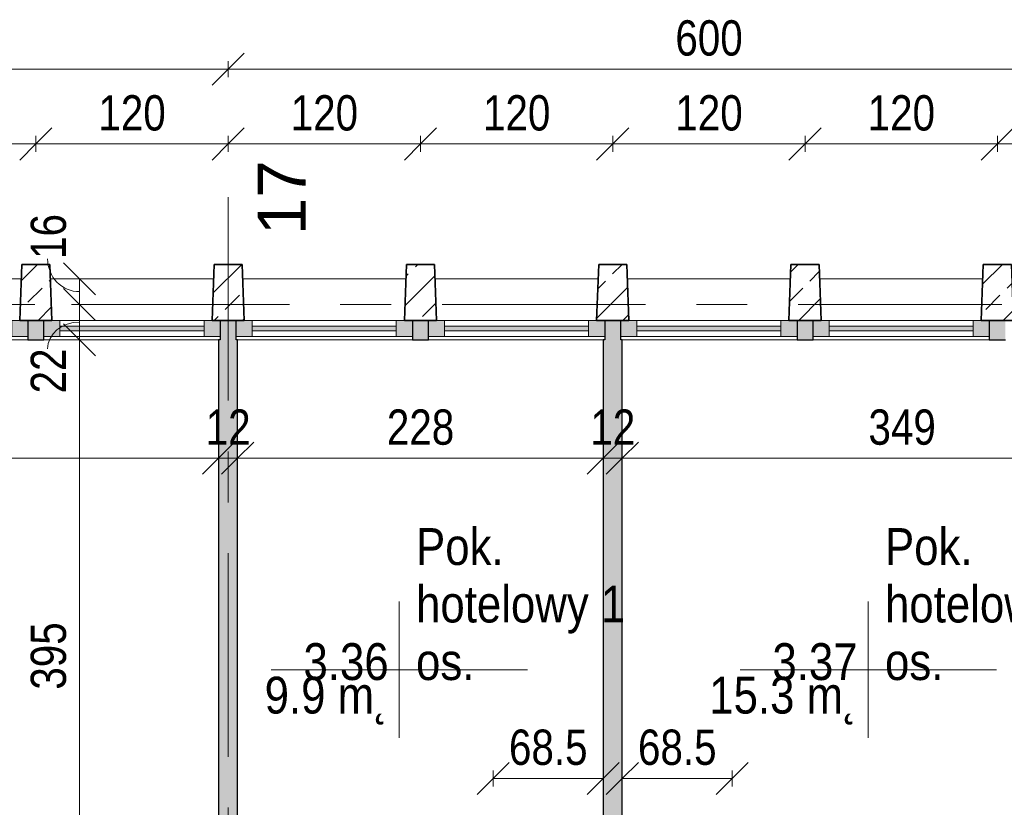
# Model space of a CAD drawing. Header units: centimetres. Extents: x -1737 to 22393, y -8842 to 3760.
# Tile 25 of 44: x -156 to 459, y 3220 to 3711. Entities that reach past the tile are written whole.
import ezdxf

# ---------------------------------------------------------------- set-up
doc = ezdxf.new("R2010")
doc.units = ezdxf.units.CM
doc.linetypes.add('Oś', pattern=[222.25, 127, -31.75, 31.75, -31.75])
for name, color, linetype, lineweight in [('A-ANNO-DIMS', 211, 'Continuous', 13), ('A-ANNO-DIMS-100', 211, 'Continuous', 13), ('A-AREA-IDEN', 2, 'Continuous', 13), ('A-GLAZ-CURT', 52, 'Continuous', 9), ('A-GLAZ-CWMG', 51, 'Continuous', 9), ('A-WALL', 113, 'Continuous', 13), ('S-COLS', 52, 'Continuous', 9), ('S-GRID', 1, 'Continuous', 13), ('S-GRID-IDEN', 1, 'Continuous', 13)]:
    doc.layers.add(name, color=color, linetype=linetype, lineweight=lineweight)
doc.styles.add('Arial Narrow_1', font='ARIALN.TTF', dxfattribs={"height": 22})
doc.styles.add('Arial_1', font='arial.ttf', dxfattribs={"height": 30})
doc.styles.add('Arial_3', font='arial.ttf', dxfattribs={"width": 0.85, "height": 23})
doc.dimstyles.new('Diagonal_1_100__0_1_', dxfattribs={"dimscale": 30.48, "dimtxt": 22.515481, "dimasz": 0.656168, "dimexe": 0.164042, "dimexo": 0.0625, "dimgap": 0.065617, "dimtad": 1, "dimdec": 1, "dimrnd": 0.1, "dimdsep": 46, "dimtxsty": 'Arial Narrow_1', "dimblk1": 'OBLIQUE', "dimblk2": 'OBLIQUE', "dimsah": 1, "dimcen": 0.09, "dimazin": 0, "dimtfac": 1, "dimtdec": 4, "dimtix": 1, "dimtmove": 0, "dimatfit": 3, "dimfxl": 0.164042, "dimfxlon": 1, "dimtvp": 1, "dimtolj": 1, "dimtzin": 0, "dimarcsym": 2})
doc.dimstyles.new('Diagonal_1_100__0_1__1', dxfattribs={"dimscale": 30.48, "dimtxt": 22.515481, "dimasz": 0.656168, "dimexe": 0.164042, "dimexo": 0.0625, "dimgap": 0.065617, "dimtad": 1, "dimdec": 1, "dimrnd": 0.1, "dimdsep": 46, "dimtxsty": 'Arial Narrow_1', "dimblk1": 'OBLIQUE', "dimblk2": 'OBLIQUE', "dimsah": 1, "dimcen": 0.09, "dimazin": 0, "dimtfac": 1, "dimtdec": 4, "dimtix": 1, "dimtmove": 1, "dimatfit": 3, "dimfxl": 0.164042, "dimfxlon": 1, "dimtvp": 1, "dimtolj": 1, "dimtzin": 0, "dimarcsym": 2})

# ---------------------------------------------------------------- blocks, each defined once
blk = doc.blocks.new('System Panel - Glazed-2608819-3_piętro I __3_90 m_ - stan istniejący')
at = {"layer": 'A-GLAZ-CURT'}
blk.add_hatch(color=253, dxfattribs=at).paths.add_polyline_path([(45, -1.5), (45, 1.5), (-45, 1.5), (-45, -1.5)], flags=0)
for p, q in [((45, 1.5), (-45, 1.5)), ((-45, 1.5), (-45, -1.5)), ((45, -1.5), (45, 1.5)), ((-45, -1.5), (45, -1.5))]:
    blk.add_line(p, q, dxfattribs=at)
blk = doc.blocks.new('Rectangular Mullion - 100 x 100mm-2608818-3_piętro I __3_90 m_ - stan istniejący')
at = {"layer": 'A-GLAZ-CWMG'}
for p, q in [((79.38, 3523.33), (-10.62, 3523.33)), ((79.38, 3513.33), (-10.62, 3513.33))]:
    blk.add_line(p, q, dxfattribs=at)
blk = doc.blocks.new('Rectangular Mullion - 100 x 100mm-2608820-3_piętro I __3_90 m_ - stan istniejący')
at = {"layer": 'A-GLAZ-CWMG'}
blk.add_hatch(color=253, dxfattribs=at).paths.add_polyline_path([(-5, 5), (0, 5), (0, -5), (-10, -5), (-10, 5)], flags=0)
at = {"layer": 'A-GLAZ-CWMG', "lineweight": 13}
for p, q in [((-10, 5), (0, 5)), ((-10, -5), (-10, 5)), ((0, 5), (0, -5)), ((-5, -5), (-10, -5))]:
    blk.add_line(p, q, dxfattribs=at)
blk = doc.blocks.new('Rectangular Mullion - 100 x 100mm-2608821-3_piętro I __3_90 m_ - stan istniejący')
at = {"layer": 'A-GLAZ-CWMG'}
blk.add_hatch(color=253, dxfattribs=at).paths.add_polyline_path([(0, 5), (-10, 5), (-10, -5), (0, -5)], flags=0)
at = {"layer": 'A-GLAZ-CWMG', "lineweight": 13}
for p, q in [((0, 5), (-10, 5)), ((-10, 5), (-10, -5)), ((0, -5), (0, 5)), ((-10, -5), (-5, -5))]:
    blk.add_line(p, q, dxfattribs=at)
blk = doc.blocks.new('System Panel - Glazed-2608824-3_piętro I __3_90 m_ - stan istniejący')
at = {"layer": 'A-GLAZ-CURT'}
blk.add_hatch(color=253, dxfattribs=at).paths.add_polyline_path([(45, 1.5), (-45, 1.5), (-45, -1.5), (45, -1.5)], flags=0)
for p, q in [((45, 1.5), (-45, 1.5)), ((-45, 1.5), (-45, -1.5)), ((45, -1.5), (45, 1.5)), ((-45, -1.5), (45, -1.5))]:
    blk.add_line(p, q, dxfattribs=at)
blk = doc.blocks.new('Rectangular Mullion - 100 x 100mm-2608823-3_piętro I __3_90 m_ - stan istniejący')
at = {"layer": 'A-GLAZ-CWMG'}
for p, q in [((-130.62, 3523.33), (-40.62, 3523.33)), ((-130.62, 3513.33), (-40.62, 3513.33))]:
    blk.add_line(p, q, dxfattribs=at)
blk = doc.blocks.new('Rectangular Mullion - 100 x 100mm-2608825-3_piętro I __3_90 m_ - stan istniejący')
at = {"layer": 'A-GLAZ-CWMG'}
blk.add_hatch(color=253, dxfattribs=at).paths.add_polyline_path([(0, -5), (-10, -5), (-10, 5), (0, 5)], flags=0)
at = {"layer": 'A-GLAZ-CWMG', "lineweight": 13}
for p, q in [((-10, 5), (-5, 5)), ((-10, -5), (-10, 5)), ((0, 5), (0, -5)), ((0, -5), (-10, -5))]:
    blk.add_line(p, q, dxfattribs=at)
blk = doc.blocks.new('Rectangular Mullion - 100 x 100mm-2608826-3_piętro I __3_90 m_ - stan istniejący')
at = {"layer": 'A-GLAZ-CWMG'}
blk.add_hatch(color=253, dxfattribs=at).paths.add_polyline_path([(-5, -5), (0, -5), (0, 5), (-10, 5), (-10, -5)], flags=0)
at = {"layer": 'A-GLAZ-CWMG', "lineweight": 13}
for p, q in [((-5, 5), (-10, 5)), ((-10, 5), (-10, -5)), ((0, -5), (0, 5)), ((-10, -5), (0, -5))]:
    blk.add_line(p, q, dxfattribs=at)
blk = doc.blocks.new('M_Concrete-trapeze-Column - 175_200 x 350mm-1597659-3_piętro I __3_90 m_ - stan istniejący')
at = {"layer": 'S-COLS'}
h = blk.add_hatch(dxfattribs=at)
h.set_pattern_fill('FP_31', color=256, style=0, pattern_type=2)
h.set_pattern_definition([(45, (25.623, -3540.826), (-17.67767, 17.67767), []), (45, (43.3, -3540.826), (-17.67767, 17.67767), [12.5, -6.25])])
h.paths.add_polyline_path([(-10, -17.5), (10, -17.5), (8.75, 17.5), (-8.75, 17.5)], flags=0)
at = {"layer": 'S-COLS', "lineweight": 35}
for p, q in [((-8.75, 17.5), (-10, -17.5)), ((8.75, 17.5), (-8.75, 17.5)), ((10, -17.5), (8.75, 17.5)), ((-10, -17.5), (10, -17.5))]:
    blk.add_line(p, q, dxfattribs=at)
blk = doc.blocks.new('M_Concrete-trapeze-Column - 175_200 x 350mm-V30-3_piętro I __3_90 m_ - stan istniejący')
at = {"layer": 'S-COLS'}
h = blk.add_hatch(dxfattribs=at)
h.set_pattern_fill('FP_32', color=256, style=0, pattern_type=2)
h.set_pattern_definition([(45, (145.623, -3540.826), (-17.67767, 17.67767), []), (45, (163.3, -3540.826), (-17.67767, 17.67767), [12.5, -6.25])])
h.paths.add_polyline_path([(-10, -17.5), (10, -17.5), (8.75, 17.5), (-8.75, 17.5)], flags=0)
at = {"layer": 'S-COLS', "lineweight": 35}
for p, q in [((-8.75, 17.5), (-10, -17.5)), ((8.75, 17.5), (-8.75, 17.5)), ((10, -17.5), (8.75, 17.5)), ((-10, -17.5), (10, -17.5))]:
    blk.add_line(p, q, dxfattribs=at)
blk = doc.blocks.new('M_Concrete-trapeze-Column - 175_200 x 350mm-V40-3_piętro I __3_90 m_ - stan istniejący')
at = {"layer": 'S-COLS'}
h = blk.add_hatch(dxfattribs=at)
h.set_pattern_fill('FP_42', color=256, style=0, pattern_type=2)
h.set_pattern_definition([(225, (94.377, 3540.826), (17.67767, -17.67767), []), (225, (76.7, 3540.826), (17.67767, -17.67767), [12.5, -6.25])])
h.paths.add_polyline_path([(-10, 17.5), (-8.75, -17.5), (8.75, -17.5), (10, 17.5)], flags=0)
at = {"layer": 'S-COLS', "lineweight": 35}
for p, q in [((-10, 17.5), (10, 17.5)), ((-8.75, -17.5), (-10, 17.5)), ((10, 17.5), (8.75, -17.5)), ((8.75, -17.5), (-8.75, -17.5))]:
    blk.add_line(p, q, dxfattribs=at)
blk = doc.blocks.new('M_Concrete-trapeze-Column - 175_200 x 350mm-V41-3_piętro I __3_90 m_ - stan istniejący')
at = {"layer": 'S-COLS'}
h = blk.add_hatch(dxfattribs=at)
h.set_pattern_fill('FP_43', color=256, style=0, pattern_type=2)
h.set_pattern_definition([(225, (214.377, 3540.826), (17.67767, -17.67767), []), (225, (196.7, 3540.826), (17.67767, -17.67767), [12.5, -6.25])])
h.paths.add_polyline_path([(-10, 17.5), (-8.75, -17.5), (8.75, -17.5), (10, 17.5)], flags=0)
at = {"layer": 'S-COLS', "lineweight": 35}
for p, q in [((-10, 17.5), (10, 17.5)), ((-8.75, -17.5), (-10, 17.5)), ((10, 17.5), (8.75, -17.5)), ((8.75, -17.5), (-8.75, -17.5))]:
    blk.add_line(p, q, dxfattribs=at)
blk = doc.blocks.new('M_Concrete-trapeze-Column - 175_200 x 350mm-V42-3_piętro I __3_90 m_ - stan istniejący')
at = {"layer": 'S-COLS'}
h = blk.add_hatch(dxfattribs=at)
h.set_pattern_fill('FP_44', color=256, style=0, pattern_type=2)
h.set_pattern_definition([(225, (334.377, 3540.826), (17.67767, -17.67767), []), (225, (316.7, 3540.826), (17.67767, -17.67767), [12.5, -6.25])])
h.paths.add_polyline_path([(-10, 17.5), (-8.75, -17.5), (8.75, -17.5), (10, 17.5)], flags=0)
at = {"layer": 'S-COLS', "lineweight": 35}
for p, q in [((-10, 17.5), (10, 17.5)), ((-8.75, -17.5), (-10, 17.5)), ((10, 17.5), (8.75, -17.5)), ((8.75, -17.5), (-8.75, -17.5))]:
    blk.add_line(p, q, dxfattribs=at)
blk = doc.blocks.new('M_Concrete-trapeze-Column - 175_200 x 350mm-V43-3_piętro I __3_90 m_ - stan istniejący')
at = {"layer": 'S-COLS'}
h = blk.add_hatch(dxfattribs=at)
h.set_pattern_fill('FP_45', color=256, style=0, pattern_type=2)
h.set_pattern_definition([(225, (454.377, 3540.826), (17.67767, -17.67767), []), (225, (436.7, 3540.826), (17.67767, -17.67767), [12.5, -6.25])])
h.paths.add_polyline_path([(-10, 17.5), (-8.75, -17.5), (8.75, -17.5), (10, 17.5)], flags=0)
at = {"layer": 'S-COLS', "lineweight": 35}
for p, q in [((-10, 17.5), (10, 17.5)), ((-8.75, -17.5), (-10, 17.5)), ((10, 17.5), (8.75, -17.5)), ((8.75, -17.5), (-8.75, -17.5))]:
    blk.add_line(p, q, dxfattribs=at)
blk = doc.blocks.new('DIMBLOCK106-3_piętro I __3_90 m_ - stan istniejący')
at = {"layer": 'A-ANNO-DIMS-100'}
for p, q in [((-118.31, 3511.33), (-128.31, 3521.33)), ((-123.31, 3511.33), (-113.31, 3511.33)), ((-118.31, 3511.33), (-123.31, 3511.33)), ((-118.31, 3116.33), (-118.31, 3511.33)), ((-118.31, 3511.33), (-108.31, 3501.33)), ((-118.31, 3116.33), (-128.31, 3126.33)), ((-123.31, 3116.33), (-113.31, 3116.33)), ((-118.31, 3116.33), (-123.31, 3116.33)), ((-118.31, 3116.33), (-108.31, 3106.33))]:
    blk.add_line(p, q, dxfattribs=at)
at = {"layer": 'A-ANNO-DIMS-100', "color": 0, "insert": (-148.74, 3292.92), "char_height": 22, "width": 50.1774, "attachment_point": 1, "rotation": 90, "line_spacing_factor": 0.974696, "style": 'Arial Narrow_1'}
blk.add_mtext('395', dxfattribs=at)
blk = doc.blocks.new('_Oblique')
at = {"color": 0, "linetype": 'ByBlock', "lineweight": -2}
blk.add_line((-0.5, -0.5), (0.5, 0.5), dxfattribs=at)
blk = doc.blocks.new('DIMBLOCK107-3_piętro I __3_90 m_ - stan istniejący')
at = {"layer": 'A-ANNO-DIMS-100'}
for p, q in [((-118.31, 3533.33), (-128.31, 3543.33)), ((-123.31, 3533.33), (-113.31, 3533.33)), ((-118.31, 3533.33), (-123.31, 3533.33)), ((-118.31, 3511.33), (-118.31, 3533.33)), ((-118.31, 3533.33), (-108.31, 3523.33)), ((-118.31, 3511.33), (-128.31, 3521.33)), ((-123.31, 3511.33), (-113.31, 3511.33)), ((-118.31, 3511.33), (-123.31, 3511.33)), ((-118.31, 3511.33), (-108.31, 3501.33))]:
    blk.add_line(p, q, dxfattribs=at)
blk.add_ellipse((-118.31, 3505.69), major_axis=(-19.87, 0), ratio=0.837198, start_param=4.712389, end_param=6.283185, dxfattribs=at)
at = {"layer": 'A-ANNO-DIMS-100', "color": 0, "insert": (-148.74, 3477.81), "char_height": 22, "width": 33.4516, "attachment_point": 1, "rotation": 90, "line_spacing_factor": 0.974696, "style": 'Arial Narrow_1'}
blk.add_mtext('22', dxfattribs=at)
blk = doc.blocks.new('DIMBLOCK108-3_piętro I __3_90 m_ - stan istniejący')
at = {"layer": 'A-ANNO-DIMS-100'}
for p, q in [((-118.31, 3549.33), (-128.31, 3559.33)), ((-123.31, 3549.33), (-113.31, 3549.33)), ((-118.31, 3549.33), (-123.31, 3549.33)), ((-118.31, 3533.33), (-118.31, 3549.33)), ((-118.31, 3549.33), (-108.31, 3539.33)), ((-118.31, 3533.33), (-128.31, 3543.33)), ((-123.31, 3533.33), (-113.31, 3533.33)), ((-118.31, 3533.33), (-123.31, 3533.33)), ((-118.31, 3533.33), (-108.31, 3523.33))]:
    blk.add_line(p, q, dxfattribs=at)
blk.add_ellipse((-118.31, 3561.74), major_axis=(0, 20.42), ratio=0.97311, start_param=1.570796, end_param=3.141593, dxfattribs=at)
at = {"layer": 'A-ANNO-DIMS-100', "color": 0, "insert": (-148.74, 3561.74), "char_height": 22, "width": 33.4516, "attachment_point": 1, "rotation": 90, "line_spacing_factor": 0.974696, "style": 'Arial Narrow_1'}
blk.add_mtext('16', dxfattribs=at)
blk = doc.blocks.new('DIMBLOCK112-3_piętro I __3_90 m_ - stan istniejący')
at = {"layer": 'A-ANNO-DIMS-100'}
for p, q in [((-625.62, 3680.24), (-615.62, 3690.24)), ((-25.62, 3680.24), (-15.62, 3690.24)), ((-625.62, 3680.24), (-635.62, 3670.24)), ((-625.62, 3675.24), (-625.62, 3685.24)), ((-625.62, 3680.24), (-25.62, 3680.24)), ((-625.62, 3680.24), (-625.62, 3675.24)), ((-25.62, 3680.24), (-35.62, 3670.24)), ((-25.62, 3675.24), (-25.62, 3685.24)), ((-25.62, 3680.24), (-25.62, 3675.24))]:
    blk.add_line(p, q, dxfattribs=at)
at = {"layer": 'A-ANNO-DIMS-100', "color": 0, "insert": (-346.53, 3710.67), "char_height": 22, "width": 50.1774, "attachment_point": 1, "line_spacing_factor": 0.974696, "style": 'Arial Narrow_1'}
blk.add_mtext('600', dxfattribs=at)
blk = doc.blocks.new('DIMBLOCK113-3_piętro I __3_90 m_ - stan istniejący')
at = {"layer": 'A-ANNO-DIMS-100'}
for p, q in [((-25.62, 3680.24), (-15.62, 3690.24)), ((574.38, 3680.24), (584.38, 3690.24)), ((-25.62, 3680.24), (-35.62, 3670.24)), ((-25.62, 3675.24), (-25.62, 3685.24)), ((-25.62, 3680.24), (574.38, 3680.24)), ((-25.62, 3680.24), (-25.62, 3675.24)), ((574.38, 3680.24), (564.38, 3670.24)), ((574.38, 3675.24), (574.38, 3685.24)), ((574.38, 3680.24), (574.38, 3675.24))]:
    blk.add_line(p, q, dxfattribs=at)
at = {"layer": 'A-ANNO-DIMS-100', "color": 0, "insert": (253.47, 3710.67), "char_height": 22, "width": 50.1774, "attachment_point": 1, "line_spacing_factor": 0.974696, "style": 'Arial Narrow_1'}
blk.add_mtext('600', dxfattribs=at)
blk = doc.blocks.new('DIMBLOCK126-3_piętro I __3_90 m_ - stan istniejący')
at = {"layer": 'A-ANNO-DIMS-100'}
for p, q in [((454.38, 3633.49), (464.38, 3643.49)), ((574.38, 3633.49), (584.38, 3643.49)), ((454.38, 3628.49), (454.38, 3638.49)), ((574.38, 3628.49), (574.38, 3638.49)), ((454.38, 3633.49), (444.38, 3623.49)), ((574.38, 3633.49), (454.38, 3633.49)), ((454.38, 3633.49), (454.38, 3628.49)), ((574.38, 3633.49), (564.38, 3623.49)), ((574.38, 3633.49), (574.38, 3628.49))]:
    blk.add_line(p, q, dxfattribs=at)
at = {"layer": 'A-ANNO-DIMS-100', "color": 0, "insert": (493.47, 3663.92), "char_height": 22, "width": 50.1774, "attachment_point": 1, "line_spacing_factor": 0.974696, "style": 'Arial Narrow_1'}
blk.add_mtext('120', dxfattribs=at)
blk = doc.blocks.new('DIMBLOCK127-3_piętro I __3_90 m_ - stan istniejący')
at = {"layer": 'A-ANNO-DIMS-100'}
for p, q in [((334.38, 3633.49), (344.38, 3643.49)), ((454.38, 3633.49), (464.38, 3643.49)), ((334.38, 3628.49), (334.38, 3638.49)), ((454.38, 3628.49), (454.38, 3638.49)), ((334.38, 3633.49), (324.38, 3623.49)), ((454.38, 3633.49), (334.38, 3633.49)), ((334.38, 3633.49), (334.38, 3628.49)), ((454.38, 3633.49), (444.38, 3623.49)), ((454.38, 3633.49), (454.38, 3628.49))]:
    blk.add_line(p, q, dxfattribs=at)
at = {"layer": 'A-ANNO-DIMS-100', "color": 0, "insert": (373.47, 3663.92), "char_height": 22, "width": 50.1774, "attachment_point": 1, "line_spacing_factor": 0.974696, "style": 'Arial Narrow_1'}
blk.add_mtext('120', dxfattribs=at)
blk = doc.blocks.new('DIMBLOCK128-3_piętro I __3_90 m_ - stan istniejący')
at = {"layer": 'A-ANNO-DIMS-100'}
for p, q in [((214.38, 3633.49), (224.38, 3643.49)), ((334.38, 3633.49), (344.38, 3643.49)), ((214.38, 3628.49), (214.38, 3638.49)), ((334.38, 3628.49), (334.38, 3638.49)), ((214.38, 3633.49), (204.38, 3623.49)), ((334.38, 3633.49), (214.38, 3633.49)), ((214.38, 3633.49), (214.38, 3628.49)), ((334.38, 3633.49), (324.38, 3623.49)), ((334.38, 3633.49), (334.38, 3628.49))]:
    blk.add_line(p, q, dxfattribs=at)
at = {"layer": 'A-ANNO-DIMS-100', "color": 0, "insert": (253.47, 3663.92), "char_height": 22, "width": 50.1774, "attachment_point": 1, "line_spacing_factor": 0.974696, "style": 'Arial Narrow_1'}
blk.add_mtext('120', dxfattribs=at)
blk = doc.blocks.new('DIMBLOCK129-3_piętro I __3_90 m_ - stan istniejący')
at = {"layer": 'A-ANNO-DIMS-100'}
for p, q in [((94.38, 3633.49), (104.38, 3643.49)), ((214.38, 3633.49), (224.38, 3643.49)), ((94.38, 3628.49), (94.38, 3638.49)), ((214.38, 3628.49), (214.38, 3638.49)), ((94.38, 3633.49), (84.38, 3623.49)), ((214.38, 3633.49), (94.38, 3633.49)), ((94.38, 3633.49), (94.38, 3628.49)), ((214.38, 3633.49), (204.38, 3623.49)), ((214.38, 3633.49), (214.38, 3628.49))]:
    blk.add_line(p, q, dxfattribs=at)
at = {"layer": 'A-ANNO-DIMS-100', "color": 0, "insert": (133.47, 3663.92), "char_height": 22, "width": 50.1774, "attachment_point": 1, "line_spacing_factor": 0.974696, "style": 'Arial Narrow_1'}
blk.add_mtext('120', dxfattribs=at)
blk = doc.blocks.new('DIMBLOCK130-3_piętro I __3_90 m_ - stan istniejący')
at = {"layer": 'A-ANNO-DIMS-100'}
for p, q in [((-25.62, 3633.49), (-15.62, 3643.49)), ((94.38, 3633.49), (104.38, 3643.49)), ((-25.62, 3628.49), (-25.62, 3638.49)), ((94.38, 3628.49), (94.38, 3638.49)), ((-25.62, 3633.49), (-35.62, 3623.49)), ((94.38, 3633.49), (-25.62, 3633.49)), ((-25.62, 3633.49), (-25.62, 3628.49)), ((94.38, 3633.49), (84.38, 3623.49)), ((94.38, 3633.49), (94.38, 3628.49))]:
    blk.add_line(p, q, dxfattribs=at)
at = {"layer": 'A-ANNO-DIMS-100', "color": 0, "insert": (13.47, 3663.92), "char_height": 22, "width": 50.1774, "attachment_point": 1, "line_spacing_factor": 0.974696, "style": 'Arial Narrow_1'}
blk.add_mtext('120', dxfattribs=at)
blk = doc.blocks.new('DIMBLOCK131-3_piętro I __3_90 m_ - stan istniejący')
at = {"layer": 'A-ANNO-DIMS-100'}
for p, q in [((-145.62, 3633.49), (-135.62, 3643.49)), ((-25.62, 3633.49), (-15.62, 3643.49)), ((-145.62, 3628.49), (-145.62, 3638.49)), ((-25.62, 3628.49), (-25.62, 3638.49)), ((-145.62, 3633.49), (-155.62, 3623.49)), ((-25.62, 3633.49), (-145.62, 3633.49)), ((-145.62, 3633.49), (-145.62, 3628.49)), ((-25.62, 3633.49), (-35.62, 3623.49)), ((-25.62, 3633.49), (-25.62, 3628.49))]:
    blk.add_line(p, q, dxfattribs=at)
at = {"layer": 'A-ANNO-DIMS-100', "color": 0, "insert": (-106.53, 3663.92), "char_height": 22, "width": 50.1774, "attachment_point": 1, "line_spacing_factor": 0.974696, "style": 'Arial Narrow_1'}
blk.add_mtext('120', dxfattribs=at)
blk = doc.blocks.new('DIMBLOCK132-3_piętro I __3_90 m_ - stan istniejący')
at = {"layer": 'A-ANNO-DIMS-100'}
for p, q in [((-265.62, 3633.49), (-255.62, 3643.49)), ((-145.62, 3633.49), (-135.62, 3643.49)), ((-265.62, 3628.49), (-265.62, 3638.49)), ((-145.62, 3628.49), (-145.62, 3638.49)), ((-265.62, 3633.49), (-275.62, 3623.49)), ((-145.62, 3633.49), (-265.62, 3633.49)), ((-265.62, 3633.49), (-265.62, 3628.49)), ((-145.62, 3633.49), (-155.62, 3623.49)), ((-145.62, 3633.49), (-145.62, 3628.49))]:
    blk.add_line(p, q, dxfattribs=at)
at = {"layer": 'A-ANNO-DIMS-100', "color": 0, "insert": (-226.53, 3663.92), "char_height": 22, "width": 50.1774, "attachment_point": 1, "line_spacing_factor": 0.974696, "style": 'Arial Narrow_1'}
blk.add_mtext('120', dxfattribs=at)
blk = doc.blocks.new('DIMBLOCK164-3_piętro I __3_90 m_ - stan istniejący')
at = {"layer": 'A-ANNO-DIMS-100'}
for p, q in [((-499.62, 3437.38), (-489.62, 3447.38)), ((-31.62, 3437.38), (-21.62, 3447.38)), ((-499.62, 3432.38), (-499.62, 3442.38)), ((-31.62, 3442.38), (-31.62, 3432.38)), ((-31.62, 3437.38), (-31.62, 3442.38)), ((-499.62, 3437.38), (-509.62, 3427.38)), ((-499.62, 3437.38), (-31.62, 3437.38)), ((-499.62, 3437.38), (-499.62, 3432.38)), ((-31.62, 3437.38), (-41.62, 3427.38))]:
    blk.add_line(p, q, dxfattribs=at)
at = {"layer": 'A-ANNO-DIMS-100', "color": 0, "insert": (-286.53, 3467.81), "char_height": 22, "width": 50.1774, "attachment_point": 1, "line_spacing_factor": 0.974696, "style": 'Arial Narrow_1'}
blk.add_mtext('468', dxfattribs=at)
blk = doc.blocks.new('DIMBLOCK165-3_piętro I __3_90 m_ - stan istniejący')
at = {"layer": 'A-ANNO-DIMS-100'}
for p, q in [((-31.62, 3437.38), (-21.62, 3447.38)), ((-19.62, 3437.38), (-9.62, 3447.38)), ((-31.62, 3442.38), (-31.62, 3432.38)), ((-31.62, 3437.38), (-31.62, 3442.38)), ((-19.62, 3442.38), (-19.62, 3432.38)), ((-19.62, 3437.38), (-19.62, 3442.38)), ((-31.62, 3437.38), (-41.62, 3427.38)), ((-31.62, 3437.38), (-19.62, 3437.38)), ((-19.62, 3437.38), (-29.62, 3427.38))]:
    blk.add_line(p, q, dxfattribs=at)
at = {"layer": 'A-ANNO-DIMS-100', "color": 0, "insert": (-39.56, 3467.81), "char_height": 22, "width": 33.4516, "attachment_point": 1, "line_spacing_factor": 0.974696, "style": 'Arial Narrow_1'}
blk.add_mtext('12', dxfattribs=at)
blk = doc.blocks.new('DIMBLOCK166-3_piętro I __3_90 m_ - stan istniejący')
at = {"layer": 'A-ANNO-DIMS-100'}
for p, q in [((-19.62, 3437.38), (-9.62, 3447.38)), ((208.38, 3437.38), (218.38, 3447.38)), ((-19.62, 3442.38), (-19.62, 3432.38)), ((-19.62, 3437.38), (-19.62, 3442.38)), ((208.38, 3442.38), (208.38, 3432.38)), ((208.38, 3437.38), (208.38, 3442.38)), ((-19.62, 3437.38), (-29.62, 3427.38)), ((-19.62, 3437.38), (208.38, 3437.38)), ((208.38, 3437.38), (198.38, 3427.38))]:
    blk.add_line(p, q, dxfattribs=at)
at = {"layer": 'A-ANNO-DIMS-100', "color": 0, "insert": (73.47, 3467.81), "char_height": 22, "width": 50.1774, "attachment_point": 1, "line_spacing_factor": 0.974696, "style": 'Arial Narrow_1'}
blk.add_mtext('228', dxfattribs=at)
blk = doc.blocks.new('DIMBLOCK167-3_piętro I __3_90 m_ - stan istniejący')
at = {"layer": 'A-ANNO-DIMS-100'}
for p, q in [((208.38, 3437.38), (218.38, 3447.38)), ((220.38, 3437.38), (230.38, 3447.38)), ((208.38, 3442.38), (208.38, 3432.38)), ((208.38, 3437.38), (208.38, 3442.38)), ((220.38, 3442.38), (220.38, 3432.38)), ((220.38, 3437.38), (220.38, 3442.38)), ((208.38, 3437.38), (198.38, 3427.38)), ((208.38, 3437.38), (220.38, 3437.38)), ((220.38, 3437.38), (210.38, 3427.38))]:
    blk.add_line(p, q, dxfattribs=at)
at = {"layer": 'A-ANNO-DIMS-100', "color": 0, "insert": (200.44, 3467.81), "char_height": 22, "width": 33.4516, "attachment_point": 1, "line_spacing_factor": 0.974696, "style": 'Arial Narrow_1'}
blk.add_mtext('12', dxfattribs=at)
blk = doc.blocks.new('DIMBLOCK168-3_piętro I __3_90 m_ - stan istniejący')
at = {"layer": 'A-ANNO-DIMS-100'}
for p, q in [((220.38, 3437.38), (230.38, 3447.38)), ((569.38, 3437.38), (579.38, 3447.38)), ((220.38, 3442.38), (220.38, 3432.38)), ((220.38, 3437.38), (220.38, 3442.38)), ((569.38, 3442.38), (569.38, 3432.38)), ((569.38, 3437.38), (569.38, 3442.38)), ((220.38, 3437.38), (210.38, 3427.38)), ((220.38, 3437.38), (569.38, 3437.38)), ((569.38, 3437.38), (559.38, 3427.38))]:
    blk.add_line(p, q, dxfattribs=at)
at = {"layer": 'A-ANNO-DIMS-100', "color": 0, "insert": (373.97, 3467.81), "char_height": 22, "width": 50.1774, "attachment_point": 1, "line_spacing_factor": 0.974696, "style": 'Arial Narrow_1'}
blk.add_mtext('349', dxfattribs=at)
blk = doc.blocks.new('DIMBLOCK231-3_piętro I __3_90 m_ - stan istniejący')
at = {"layer": 'A-ANNO-DIMS-100'}
for p, q in [((139.88, 3237.56), (149.88, 3247.56)), ((208.38, 3237.56), (218.38, 3247.56)), ((139.88, 3232.56), (139.88, 3242.56)), ((208.38, 3242.56), (208.38, 3232.56)), ((208.38, 3237.56), (208.38, 3242.56)), ((139.88, 3237.56), (129.88, 3227.56)), ((139.88, 3237.56), (208.38, 3237.56)), ((139.88, 3237.56), (139.88, 3232.56)), ((208.38, 3237.56), (198.38, 3227.56))]:
    blk.add_line(p, q, dxfattribs=at)
at = {"layer": 'A-ANNO-DIMS-100', "color": 0, "insert": (149.65, 3268), "char_height": 22, "width": 58.7547, "attachment_point": 1, "line_spacing_factor": 0.974696, "style": 'Arial Narrow_1'}
blk.add_mtext('68.5', dxfattribs=at)
blk = doc.blocks.new('DIMBLOCK232-3_piętro I __3_90 m_ - stan istniejący')
at = {"layer": 'A-ANNO-DIMS-100'}
for p, q in [((220.38, 3237.56), (230.38, 3247.56)), ((288.88, 3237.56), (298.88, 3247.56)), ((220.38, 3232.56), (220.38, 3242.56)), ((288.88, 3232.56), (288.88, 3242.56)), ((220.38, 3237.56), (210.38, 3227.56)), ((288.88, 3237.56), (220.38, 3237.56)), ((220.38, 3237.56), (220.38, 3232.56)), ((288.88, 3237.56), (278.88, 3227.56)), ((288.88, 3237.56), (288.88, 3232.56))]:
    blk.add_line(p, q, dxfattribs=at)
at = {"layer": 'A-ANNO-DIMS-100', "color": 0, "insert": (230.15, 3268), "char_height": 22, "width": 58.7547, "attachment_point": 1, "line_spacing_factor": 0.974696, "style": 'Arial Narrow_1'}
blk.add_mtext('68.5', dxfattribs=at)
blk = doc.blocks.new('METKA_POMIESZCZENIA2 - Rozbudowana krótka - bez ramki-2403173-3_piętro I __3_90 m_ - stan istniejący')
at = {"layer": 'A-AREA-IDEN'}
for p, q in [((0, 0.425), (0, 0)), ((0.0976, 0), (-0.8, 0)), ((-0.8, 0), (0.8, 0)), ((0, 0), (0, -0.425))]:
    blk.add_line(p, q, dxfattribs=at)

msp = doc.modelspace()

# ---------------------------------------------------------------- hatches: boundary and pattern name
at = {"layer": 'A-WALL'}
h = msp.add_hatch(color=9, dxfattribs=at)
h.paths.add_polyline_path([(-1220.62, 3511.33), (-1220.62, 3523.33), (-1232.62, 3523.33), (-1232.62, 3511.33), (-1221.39, 3511.33)], flags=0)
h.paths.add_polyline_path([(-1110.62, 3511.33), (-1100.62, 3511.33), (-1100.62, 3523.33), (-1110.62, 3523.33)], flags=0)
h.paths.add_polyline_path([(-990.62, 3511.33), (-860.62, 3511.33), (-860.62, 3523.33), (-875.62, 3523.33), (-874.69, 3549.33), (-976.55, 3549.33), (-975.62, 3523.33), (-990.62, 3523.33)], flags=0)
h.paths.add_polyline_path([(-750.62, 3511.33), (-740.62, 3511.33), (-740.62, 3523.33), (-750.62, 3523.33)], flags=0)
h.paths.add_polyline_path([(-630.62, 3511.33), (-620.62, 3511.33), (-620.62, 3523.33), (-630.62, 3523.33)], flags=0)
h.paths.add_polyline_path([(-500.62, 3511.33), (-500.62, 3523.33), (-510.62, 3523.33), (-510.62, 3511.33)], flags=0)
h.paths.add_polyline_path([(-380.62, 3511.33), (-380.62, 3523.33), (-390.62, 3523.33), (-390.62, 3511.33)], flags=0)
h.paths.add_polyline_path([(-270.62, 3511.33), (-260.62, 3511.33), (-260.62, 3523.33), (-270.62, 3523.33)], flags=0)
h.paths.add_polyline_path([(-150.62, 3511.33), (-140.62, 3511.33), (-140.62, 3523.33), (-150.62, 3523.33)], flags=0)
h.paths.add_polyline_path([(-20.62, 3511.33), (-20.62, 3523.33), (-30.62, 3523.33), (-30.62, 3511.33)], flags=0)
h.paths.add_polyline_path([(89.38, 3511.33), (99.38, 3511.33), (99.38, 3523.33), (89.38, 3523.33)], flags=0)
h.paths.add_polyline_path([(219.38, 3511.33), (219.38, 3523.33), (209.38, 3523.33), (209.38, 3511.33)], flags=0)
h.paths.add_polyline_path([(329.38, 3511.33), (339.38, 3511.33), (339.38, 3523.33), (329.38, 3523.33)], flags=0)
h.paths.add_polyline_path([(449.38, 3511.33), (459.38, 3511.33), (459.38, 3523.33), (449.38, 3523.33)], flags=0)
for points in [[(-31.62, 3103.83), (-19.62, 3103.83), (-19.62, 3511.33), (-31.62, 3511.33), (-31.62, 3116.33)], [(220.38, 3185.83), (220.38, 3511.33), (208.38, 3511.33), (208.38, 3185.83)]]:
    msp.add_hatch(color=9, dxfattribs=at).paths.add_polyline_path(points, flags=0)

# ---------------------------------------------------------------- linework, layer by layer
for p, q in [((-256.55, 3549.33), (-154.69, 3549.33)), ((-136.55, 3549.33), (-34.69, 3549.33)), ((-16.55, 3549.33), (85.31, 3549.33)), ((103.45, 3549.33), (205.31, 3549.33)), ((223.45, 3549.33), (325.31, 3549.33)), ((343.45, 3549.33), (445.31, 3549.33)), ((-150.62, 3511.33), (-260.62, 3511.33)), ((-31.62, 3511.33), (-140.62, 3511.33)), ((89.38, 3511.33), (-19.62, 3511.33)), ((208.38, 3511.33), (99.38, 3511.33)), ((329.38, 3511.33), (220.38, 3511.33)), ((449.38, 3511.33), (339.38, 3511.33))]:
    msp.add_line(p, q, dxfattribs=at)
at = {"layer": 'A-WALL', "color": 7, "lineweight": 25}
for p, q in [((-150.62, 3523.33), (-150.62, 3511.33)), ((-140.62, 3511.33), (-140.62, 3523.33)), ((-30.62, 3523.33), (-30.62, 3511.33)), ((-20.62, 3511.33), (-20.62, 3523.33)), ((89.38, 3523.33), (89.38, 3511.33)), ((99.38, 3511.33), (99.38, 3523.33)), ((209.38, 3523.33), (209.38, 3511.33)), ((219.38, 3511.33), (219.38, 3523.33)), ((329.38, 3523.33), (329.38, 3511.33)), ((339.38, 3511.33), (339.38, 3523.33)), ((449.38, 3523.33), (449.38, 3511.33)), ((-150.62, 3511.33), (-140.62, 3511.33)), ((-30.62, 3511.33), (-31.62, 3511.33)), ((-31.62, 3511.33), (-31.62, 3116.33)), ((-19.62, 3511.33), (-20.62, 3511.33)), ((-19.62, 3065.83), (-19.62, 3511.33)), ((89.38, 3511.33), (99.38, 3511.33)), ((209.38, 3511.33), (208.38, 3511.33)), ((208.38, 3511.33), (208.38, 3185.83)), ((220.38, 3511.33), (219.38, 3511.33)), ((220.38, 3185.83), (220.38, 3511.33)), ((329.38, 3511.33), (339.38, 3511.33)), ((449.38, 3511.33), (459.38, 3511.33))]:
    msp.add_line(p, q, dxfattribs=at)
at = {"layer": 'S-GRID', "linetype": 'Oś'}
for p, q in [((-25.62, 3600.33), (-25.62, 2843.33)), ((-1225.62, 3533.33), (1983.25, 3533.33))]:
    msp.add_line(p, q, dxfattribs=at)

# ---------------------------------------------------------------- block references
at = {"layer": 'A-AREA-IDEN', "xscale": 99.99999999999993, "yscale": 99.99999999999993, "zscale": 99.99999999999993}
for p in [(81.25, 3305.4), (373.86, 3305.4)]:
    msp.add_blockref('METKA_POMIESZCZENIA2 - Rozbudowana krótka - bez ramki-2403173-3_piętro I __3_90 m_ - stan istniejący', p, dxfattribs=at)
at = {"layer": 'A-GLAZ-CURT', "rotation": 180}
for p in [(-85.62, 3518.33), (154.38, 3518.33), (394.38, 3518.33)]:
    msp.add_blockref('System Panel - Glazed-2608824-3_piętro I __3_90 m_ - stan istniejący', p, dxfattribs=at)
at = {"layer": 'A-GLAZ-CURT'}
for p in [(34.38, 3518.33), (274.38, 3518.33)]:
    msp.add_blockref('System Panel - Glazed-2608819-3_piętro I __3_90 m_ - stan istniejący', p, dxfattribs=at)
at = {"layer": 'A-GLAZ-CWMG', "extrusion": (0, 0, -1), "rotation": 180}
for p in [(150.62, 3518.33), (-89.38, 3518.33), (-329.38, 3518.33)]:
    msp.add_blockref('Rectangular Mullion - 100 x 100mm-2608820-3_piętro I __3_90 m_ - stan istniejący', p, dxfattribs=at)
at = {"layer": 'A-GLAZ-CWMG', "extrusion": (0, 0, -1)}
for p in [(140.62, 3518.33), (-99.38, 3518.33), (-339.38, 3518.33)]:
    msp.add_blockref('Rectangular Mullion - 100 x 100mm-2608825-3_piętro I __3_90 m_ - stan istniejący', p, dxfattribs=at)
at = {"layer": 'A-GLAZ-CWMG'}
for name, p in [('Rectangular Mullion - 100 x 100mm-2608823-3_piętro I __3_90 m_ - stan istniejący', (0, 0)), ('Rectangular Mullion - 100 x 100mm-2608826-3_piętro I __3_90 m_ - stan istniejący', (-30.62, 3518.33)), ('Rectangular Mullion - 100 x 100mm-2608818-3_piętro I __3_90 m_ - stan istniejący', (0, 0)), ('Rectangular Mullion - 100 x 100mm-2608823-3_piętro I __3_90 m_ - stan istniejący', (240, 0)), ('Rectangular Mullion - 100 x 100mm-2608826-3_piętro I __3_90 m_ - stan istniejący', (209.38, 3518.33)), ('Rectangular Mullion - 100 x 100mm-2608818-3_piętro I __3_90 m_ - stan istniejący', (240, 0)), ('Rectangular Mullion - 100 x 100mm-2608823-3_piętro I __3_90 m_ - stan istniejący', (480, 0)), ('Rectangular Mullion - 100 x 100mm-2608826-3_piętro I __3_90 m_ - stan istniejący', (449.38, 3518.33))]:
    msp.add_blockref(name, p, dxfattribs=at)
at = {"layer": 'A-GLAZ-CWMG', "rotation": 180}
for p in [(-20.62, 3518.33), (219.38, 3518.33)]:
    msp.add_blockref('Rectangular Mullion - 100 x 100mm-2608821-3_piętro I __3_90 m_ - stan istniejący', p, dxfattribs=at)
at = {"layer": 'S-COLS'}
for name, p in [('M_Concrete-trapeze-Column - 175_200 x 350mm-V30-3_piętro I __3_90 m_ - stan istniejący', (-145.62, 3540.83)), ('M_Concrete-trapeze-Column - 175_200 x 350mm-1597659-3_piętro I __3_90 m_ - stan istniejący', (-25.62, 3540.83))]:
    msp.add_blockref(name, p, dxfattribs=at)
at = {"layer": 'S-COLS', "rotation": 180}
for name, p in [('M_Concrete-trapeze-Column - 175_200 x 350mm-V40-3_piętro I __3_90 m_ - stan istniejący', (94.38, 3540.83)), ('M_Concrete-trapeze-Column - 175_200 x 350mm-V41-3_piętro I __3_90 m_ - stan istniejący', (214.38, 3540.83)), ('M_Concrete-trapeze-Column - 175_200 x 350mm-V42-3_piętro I __3_90 m_ - stan istniejący', (334.38, 3540.83)), ('M_Concrete-trapeze-Column - 175_200 x 350mm-V43-3_piętro I __3_90 m_ - stan istniejący', (454.38, 3540.83))]:
    msp.add_blockref(name, p, dxfattribs=at)

# ---------------------------------------------------------------- texts
at = {"layer": 'A-AREA-IDEN', "char_height": 23, "line_spacing_factor": 0.936439, "style": 'Arial_3'}
for s, insert, width, attachment_point in [('\\pxt3.69565,7.3913,11.08696,14.78261,18.47826,22.17391,25.86957,29.56522,33.26087,36.95652,40.65217,44.34783,48.04348,51.73913,55.43478,59.13043,62.82609,66.52174,70.21739,73.91304,77.6087,81.30435,85,88.69565,92.3913,96.08696,99.78261,103.47826,107.17391,110.86957,114.56522,118.26087;{Pok.\\Photelowy 1\\Pos.}', (91.68, 3298.62), 128.18, 7), ('\\pxt3.69565,7.3913,11.08696,14.78261,18.47826,22.17391,25.86957,29.56522,33.26087,36.95652,40.65217,44.34783,48.04348,51.73913,55.43478,59.13043,62.82609,66.52174,70.21739,73.91304,77.6087,81.30435,85,88.69565,92.3913,96.08696,99.78261,103.47826,107.17391,110.86957,114.56522,118.26087;{Pok.\\Photelowy 2\\Pos.}', (384.29, 3298.62), 128.18, 7), ('\\pxqr,t3.69565,7.3913,11.08696,14.78261,18.47826,22.17391,25.86957,29.56522,33.26087,36.95652,40.65217,44.34783,48.04348,51.73913,55.43478,59.13043,62.82609,66.52174,70.21739,73.91304,77.6087,81.30435,85,88.69565,92.3913,96.08696,99.78261,103.47826,107.17391,110.86957,114.56522,118.26087;{3.36}', (74.6, 3298.62), 52.87, 9), ('\\pxqr,t3.69565,7.3913,11.08696,14.78261,18.47826,22.17391,25.86957,29.56522,33.26087,36.95652,40.65217,44.34783,48.04348,51.73913,55.43478,59.13043,62.82609,66.52174,70.21739,73.91304,77.6087,81.30435,85,88.69565,92.3913,96.08696,99.78261,103.47826,107.17391,110.86957,114.56522,118.26087;{3.37}', (367.2, 3298.62), 52.87, 9), ('\\pxqr,t3.69565,7.3913,11.08696,14.78261,18.47826,22.17391,25.86957,29.56522,33.26087,36.95652,40.65217,44.34783,48.04348,51.73913,55.43478,59.13043,62.82609,66.52174,70.21739,73.91304,77.6087,81.30435,85,88.69565,92.3913,96.08696,99.78261,103.47826,107.17391,110.86957,114.56522,118.26087;{9.9 m˛}', (74.6, 3301.01), 76.5, 3), ('\\pxqr,t3.69565,7.3913,11.08696,14.78261,18.47826,22.17391,25.86957,29.56522,33.26087,36.95652,40.65217,44.34783,48.04348,51.73913,55.43478,59.13043,62.82609,66.52174,70.21739,73.91304,77.6087,81.30435,85,88.69565,92.3913,96.08696,99.78261,103.47826,107.17391,110.86957,114.56522,118.26087;{15.3 m˛}', (367.2, 3301.01), 91.63, 3)]:
    msp.add_mtext(s, dxfattribs=dict(at, insert=insert, width=width, attachment_point=attachment_point))
at = {"layer": 'S-GRID-IDEN', "insert": (7.88, 3600), "char_height": 30, "width": 48.3, "attachment_point": 5, "rotation": 90, "line_spacing_factor": 0.936439, "style": 'Arial_1'}
msp.add_mtext('\\pxqc,t4.23333,8.46667,12.7,16.93333,21.16667,25.4,29.63333,33.86667,38.1,42.33333,46.56667,50.8,55.03333,59.26667,63.5,67.73333,71.96667,76.2,80.43333,84.66667,88.9,93.13333,97.36667,101.6,105.83333,110.06667,114.3,118.53333,122.76667,127,131.23333,135.46667;{17}', dxfattribs=at)

# ---------------------------------------------------------------- dimensions: what is measured, and where the dimension line sits
at = {"layer": 'A-ANNO-DIMS'}
for base, p1, p2, angle, override, picture, middle in [((-25.62, 3680.24), (-625.62, 3675.24), (-25.62, 3675.24), 0, {"dimpost": '<>', "dimfxl": 600}, 'DIMBLOCK112-3_piętro I __3_90 m_ - stan istniejący', (-325.62, 3693.47)), ((574.38, 3680.24), (-25.62, 3675.24), (574.38, 3675.24), 0, {"dimpost": '<>', "dimfxl": 600}, 'DIMBLOCK113-3_piętro I __3_90 m_ - stan istniejący', (274.38, 3693.47)), ((-145.62, 3633.49), (-25.62, 3628.49), (-145.62, 3628.49), 0, {"dimpost": '<>', "dimfxl": 120}, 'DIMBLOCK131-3_piętro I __3_90 m_ - stan istniejący', (-85.62, 3646.72)), ((334.38, 3633.49), (454.38, 3628.49), (334.38, 3628.49), 0, {"dimpost": '<>', "dimfxl": 120}, 'DIMBLOCK127-3_piętro I __3_90 m_ - stan istniejący', (394.38, 3646.72)), ((-118.31, 3511.33), (-123.31, 3116.33), (-123.31, 3511.33), 90, {"dimpost": '<>', "dimfxl": 395}, 'DIMBLOCK106-3_piętro I __3_90 m_ - stan istniejący', (-131.54, 3313.83)), ((-31.62, 3437.38), (-499.62, 3432.38), (-31.62, 3442.38), 0, {"dimpost": '<>', "dimfxl": 468.106825}, 'DIMBLOCK164-3_piętro I __3_90 m_ - stan istniejący', (-265.62, 3450.61)), ((208.38, 3437.38), (-19.62, 3442.38), (208.38, 3442.38), 0, {"dimpost": '<>', "dimfxl": 228}, 'DIMBLOCK166-3_piętro I __3_90 m_ - stan istniejący', (94.38, 3450.61)), ((569.38, 3437.38), (220.38, 3442.38), (569.38, 3442.38), 0, {"dimpost": '<>', "dimfxl": 349}, 'DIMBLOCK168-3_piętro I __3_90 m_ - stan istniejący', (394.88, 3450.61)), ((208.38, 3237.56), (139.88, 3232.56), (208.38, 3242.56), 0, {"dimpost": '<>', "dimfxl": 69.226079}, 'DIMBLOCK231-3_piętro I __3_90 m_ - stan istniejący', (174.13, 3250.8)), ((220.38, 3237.56), (288.88, 3232.56), (220.38, 3232.56), 0, {"dimpost": '<>', "dimfxl": 68.5}, 'DIMBLOCK232-3_piętro I __3_90 m_ - stan istniejący', (254.63, 3250.8))]:
    dim = msp.add_linear_dim(base=base, p1=p1, p2=p2, angle=angle, dimstyle='Diagonal_1_100__0_1_', override=override, dxfattribs=at)
    dim.commit()
    dim.dimension.update_dxf_attribs({"geometry": picture, "text_midpoint": middle})
for base, p1, p2, override, picture, middle in [((-265.62, 3633.49), (-145.62, 3628.49), (-265.62, 3628.49), {"dimpost": '<>', "dimfxl": 120}, 'DIMBLOCK132-3_piętro I __3_90 m_ - stan istniejący', (-205.62, 3646.72)), ((-25.62, 3633.49), (94.38, 3628.49), (-25.62, 3628.49), {"dimpost": '<>', "dimfxl": 120}, 'DIMBLOCK130-3_piętro I __3_90 m_ - stan istniejący', (34.38, 3646.72)), ((94.38, 3633.49), (214.38, 3628.49), (94.38, 3628.49), {"dimpost": '<>', "dimfxl": 120}, 'DIMBLOCK129-3_piętro I __3_90 m_ - stan istniejący', (154.38, 3646.72)), ((214.38, 3633.49), (334.38, 3628.49), (214.38, 3628.49), {"dimpost": '<>', "dimfxl": 120}, 'DIMBLOCK128-3_piętro I __3_90 m_ - stan istniejący', (274.38, 3646.72)), ((454.38, 3633.49), (574.38, 3628.49), (454.38, 3628.49), {"dimpost": '<>', "dimfxl": 120}, 'DIMBLOCK126-3_piętro I __3_90 m_ - stan istniejący', (514.38, 3646.72)), ((-19.62, 3437.38), (-31.62, 3442.38), (-19.62, 3442.38), {"dimpost": '<>', "dimfxl": 12}, 'DIMBLOCK165-3_piętro I __3_90 m_ - stan istniejący', (-25.62, 3450.42)), ((220.38, 3437.38), (208.38, 3442.38), (220.38, 3442.38), {"dimpost": '<>', "dimfxl": 12}, 'DIMBLOCK167-3_piętro I __3_90 m_ - stan istniejący', (214.38, 3450.42))]:
    dim = msp.add_linear_dim(base=base, p1=p1, p2=p2, dimstyle='Diagonal_1_100__0_1_', override=override, dxfattribs=at)
    dim.commit()
    dim.dimension.update_dxf_attribs({"geometry": picture, "text_midpoint": middle})
for base, p1, p2, override, picture, middle in [((-118.31, 3549.33), (-123.31, 3533.33), (-123.31, 3549.33), {"dimpost": '<>', "dimfxl": 16}, 'DIMBLOCK108-3_piętro I __3_90 m_ - stan istniejący', (-134.07, 3578.47)), ((-118.31, 3533.33), (-123.31, 3511.33), (-123.31, 3533.33), {"dimpost": '<>', "dimfxl": 22}, 'DIMBLOCK107-3_piętro I __3_90 m_ - stan istniejący', (-134.07, 3494.54))]:
    dim = msp.add_linear_dim(base=base, p1=p1, p2=p2, angle=90, dimstyle='Diagonal_1_100__0_1__1', override=override, dxfattribs=at)
    dim.commit()
    dim.dimension.update_dxf_attribs({"geometry": picture, "text_midpoint": middle, "dimtype": 160, "text_rotation": 90})

doc.saveas('drawing.dxf')
